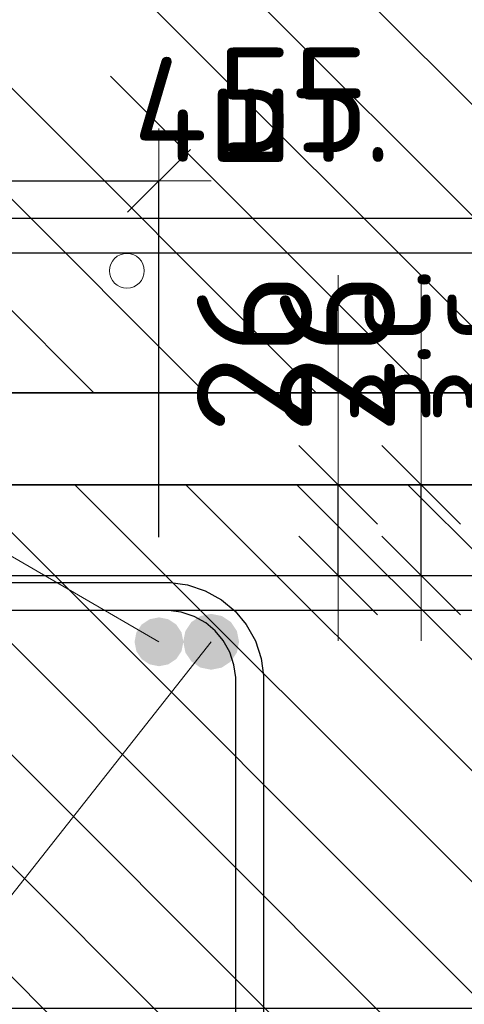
# Model space of a CAD drawing. Header units: metres. Extents: x -38 to 114, y -15 to 21.
# Tile 125 of 244: x 72.355 to 72.483, y 3.243 to 3.525. Entities that reach past the tile are written whole.
import ezdxf

# ---------------------------------------------------------------- set-up
doc = ezdxf.new("R2010")
doc.units = ezdxf.units.M
doc.header["$PDMODE"] = 65
for name, color, linetype, lineweight in [('XR$3$Арм. стержнями нижней зоны', 180, 'Continuous', 35), ('XR$3$Арм.стержн. Арматура края', 96, 'Continuous', 35), ('XR$3$Арм.стержн. Доп. арматура', 180, 'Continuous', 35), ('XR$3$Размерная линия (1)', 7, 'Continuous', 13), ('XR$4$Арм. стержнями верхней зоны', 180, 'Continuous', 35), ('XR$4$Арм.стержн. Арматура края', 96, 'Continuous', 35), ('XR$4$Арм.стержн. Доп. арматура', 180, 'Continuous', 35), ('XR$4$Арм.стержн. Хомут', 240, 'Continuous', 35), ('XR$4$Арм.стержн.горизонт. 1', 180, 'Continuous', 35), ('XR$4$Размерная линия (1)', 7, 'Continuous', 13), ('XR$4$Размерная линия_ общее', 7, 'Continuous', 13), ('XR$6$Арм. стержнями верхней зоны', 180, 'Continuous', 35), ('XR$6$Арм.стержн. Арматура края', 96, 'Continuous', 35), ('XR$6$Арм.стержн. Доп. арматура', 180, 'Continuous', 35), ('XR$6$Арм.стержн. Хомут', 240, 'Continuous', 35), ('XR$6$Арм.стержн.горизонт. 1', 180, 'Continuous', 35), ('XR$6$Размерная линия (1)', 7, 'Continuous', 13), ('XR$6$Размерная линия_ общее', 7, 'Continuous', 13)]:
    doc.layers.add(name, color=color, linetype=linetype, lineweight=lineweight)
doc.styles.add('ISOCPEUR', font='txt')
doc.dimstyles.new('DIMSTYLE_11', dxfattribs={"dimtxt": 0.033, "dimasz": 0.0375, "dimexe": 0, "dimexo": 0, "dimgap": 0.0165, "dimtad": 2, "dimdec": 0, "dimlfac": 1000, "dimrnd": 1, "dimzin": 12, "dimdsep": 46, "dimtxsty": 'ISOCPEUR', "dimblk1": 'ALL_ML_STRICH', "dimblk2": 'ALL_ML_STRICH', "dimsah": 1, "dimcen": 0, "dimclrd": 7, "dimclre": 256, "dimclrt": 7, "dimadec": 0, "dimazin": 0, "dimtfac": 1, "dimtdec": 0, "dimtix": 1, "dimtmove": 2, "dimatfit": 3, "dimfxl": 0, "dimtvp": 1.2, "dimtzin": 0, "dimlwd": 0, "dimlwe": -3, "dimarcsym": 0})
doc.dimstyles.new('DIMSTYLE_23', dxfattribs={"dimtxt": 0.03, "dimasz": 0.03, "dimexe": 0, "dimexo": 0, "dimgap": 0.015, "dimtad": 2, "dimdec": 0, "dimlfac": 1000, "dimrnd": 5, "dimzin": 12, "dimdsep": 46, "dimtxsty": 'ISOCPEUR', "dimblk1": 'ALL_ML_STRICH', "dimblk2": 'ALL_ML_STRICH', "dimsah": 1, "dimcen": 0, "dimclrd": 7, "dimclre": 256, "dimclrt": 7, "dimadec": 0, "dimazin": 0, "dimtfac": 1, "dimtdec": 0, "dimtix": 1, "dimtmove": 2, "dimatfit": 3, "dimfxl": 0, "dimtvp": 1.2, "dimtzin": 0, "dimlwd": 0, "dimlwe": -3, "dimarcsym": 0})
doc.dimstyles.new('DIMSTYLE_24', dxfattribs={"dimtxt": 0.03, "dimasz": 0.03, "dimexe": 0, "dimexo": 0, "dimgap": 0.015, "dimtad": 2, "dimdec": 0, "dimlfac": 1000, "dimrnd": 5, "dimzin": 12, "dimdsep": 46, "dimtxsty": 'ISOCPEUR', "dimblk1": 'ALL_ML_STRICH', "dimblk2": 'ALL_ML_STRICH', "dimsah": 1, "dimcen": 0, "dimclrd": 7, "dimclre": 256, "dimclrt": 7, "dimadec": 0, "dimazin": 0, "dimtfac": 1, "dimtdec": 0, "dimtix": 1, "dimtmove": 2, "dimatfit": 3, "dimfxl": 0, "dimtzin": 0, "dimlwd": 0, "dimlwe": -3, "dimarcsym": 0})
pattern_1 = [(135, (0, 0), (-0.031819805, -0.031819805), [0.4, -0.05, 0, -0.05]), (135, (-0.01591, -0.01591), (-0.031819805, -0.031819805), [0.8, -0.1, 0.1, -0.1])]

# ---------------------------------------------------------------- blocks, each defined once
blk = doc.blocks.new('ALL_ML_STRICH')
at = {"color": 0, "linetype": 'ByBlock', "lineweight": -2}
for p, q in [((0, -0.5), (0, 0.5)), ((-0.3, -0.3), (0.3, 0.3)), ((-1, 0), (0.5, 0))]:
    blk.add_line(p, q, dxfattribs=at)
blk = doc.blocks.new('*D248')
at = {"layer": 'DEFPOINTS', "color": 7, "linetype": 'Continuous', "lineweight": 13, "transparency": 33554687}
for p in [(72.04592, 3.25831), (72.34592, 3.25831), (72.04592, 3.12355)]:
    blk.add_point(p, dxfattribs=at)
at = {"layer": 'XR$3$Размерная линия (1)', "color": 9, "linetype": 'Continuous', "lineweight": -2, "true_color": 0xc7c7c7, "transparency": 33554687}
for p, q in [((72.04592, 3.23831), (72.04592, 3.12355)), ((72.34592, 3.23831), (72.34592, 3.12355))]:
    blk.add_line(p, q, dxfattribs=at)
at = {"layer": 'XR$3$Размерная линия (1)', "color": 7, "linetype": 'Continuous', "lineweight": -2, "transparency": 33554687}
blk.add_line((72.04592, 3.12355), (72.34592, 3.12355), dxfattribs=at)
at = {"layer": 'XR$3$Размерная линия (1)', "color": 7, "linetype": 'Continuous', "lineweight": 13, "transparency": 33554687, "xscale": 0.03, "yscale": 0.03, "zscale": 0.03, "rotation": 180}
blk.add_blockref('ALL_ML_STRICH', (72.04592, 3.12355), dxfattribs=at)
at = {"layer": 'XR$3$Размерная линия (1)', "color": 7, "linetype": 'Continuous', "lineweight": 13, "transparency": 33554687, "xscale": 0.03, "yscale": 0.03, "zscale": 0.03}
blk.add_blockref('ALL_ML_STRICH', (72.34592, 3.12355), dxfattribs=at)
at = {"layer": 'XR$3$Размерная линия (1)', "color": 7, "linetype": 'Continuous', "lineweight": 13, "transparency": 33554687, "insert": (72.19717, 3.14605), "char_height": 0.03, "width": 0.075, "attachment_point": 5, "style": 'ISOCPEUR'}
blk.add_mtext('\\W0.83;\\A1;{300}', dxfattribs=at)
blk = doc.blocks.new('*D252')
at = {"layer": 'DEFPOINTS', "color": 7, "linetype": 'Continuous', "lineweight": 13, "transparency": 33554687}
for p in [(72.30592, 3.29831), (72.34592, 3.25831), (72.30592, 3.19855)]:
    blk.add_point(p, dxfattribs=at)
at = {"layer": 'XR$3$Размерная линия (1)', "color": 9, "linetype": 'Continuous', "lineweight": -2, "true_color": 0xc7c7c7, "transparency": 33554687}
for p, q in [((72.30592, 3.27831), (72.30592, 3.19855)), ((72.34592, 3.23831), (72.34592, 3.19855))]:
    blk.add_line(p, q, dxfattribs=at)
at = {"layer": 'XR$3$Размерная линия (1)', "color": 7, "linetype": 'Continuous', "lineweight": -2, "transparency": 33554687}
blk.add_line((72.30592, 3.19855), (72.34592, 3.19855), dxfattribs=at)
at = {"layer": 'XR$3$Размерная линия (1)', "color": 7, "linetype": 'Continuous', "lineweight": 13, "transparency": 33554687, "xscale": 0.03, "yscale": 0.03, "zscale": 0.03, "rotation": 180}
blk.add_blockref('ALL_ML_STRICH', (72.30592, 3.19855), dxfattribs=at)
at = {"layer": 'XR$3$Размерная линия (1)', "color": 7, "linetype": 'Continuous', "lineweight": 13, "transparency": 33554687, "xscale": 0.03, "yscale": 0.03, "zscale": 0.03}
blk.add_blockref('ALL_ML_STRICH', (72.34592, 3.19855), dxfattribs=at)
at = {"layer": 'XR$3$Размерная линия (1)', "color": 7, "linetype": 'Continuous', "lineweight": 13, "transparency": 33554687, "insert": (72.389, 3.22083), "char_height": 0.03, "width": 0.06, "attachment_point": 5, "style": 'ISOCPEUR'}
blk.add_mtext('\\A1;{40}', dxfattribs=at)
blk = doc.blocks.new('*D294')
at = {"layer": 'DEFPOINTS', "color": 7, "linetype": 'Continuous', "lineweight": 13, "transparency": 33554687}
for p in [(72.34006, 3.47904), (72.34006, 3.35697), (72.39514, 3.35697)]:
    blk.add_point(p, dxfattribs=at)
at = {"layer": 'XR$4$Размерная линия (1)', "color": 9, "linetype": 'Continuous', "lineweight": -2, "true_color": 0xc7c7c7, "transparency": 33554687}
for p, q in [((72.34006, 3.37697), (72.34006, 3.47904)), ((72.39514, 3.37697), (72.39514, 3.47904))]:
    blk.add_line(p, q, dxfattribs=at)
at = {"layer": 'XR$4$Размерная линия (1)', "color": 7, "linetype": 'Continuous', "lineweight": -2, "transparency": 33554687}
blk.add_line((72.34006, 3.47904), (72.39514, 3.47904), dxfattribs=at)
at = {"layer": 'XR$4$Размерная линия (1)', "color": 7, "linetype": 'Continuous', "lineweight": 13, "transparency": 33554687, "xscale": 0.03, "yscale": 0.03, "zscale": 0.03, "rotation": 180}
blk.add_blockref('ALL_ML_STRICH', (72.34006, 3.47904), dxfattribs=at)
at = {"layer": 'XR$4$Размерная линия (1)', "color": 7, "linetype": 'Continuous', "lineweight": 13, "transparency": 33554687, "xscale": 0.03, "yscale": 0.03, "zscale": 0.03}
blk.add_blockref('ALL_ML_STRICH', (72.39514, 3.47904), dxfattribs=at)
at = {"layer": 'XR$4$Размерная линия (1)', "color": 7, "linetype": 'Continuous', "lineweight": 13, "transparency": 33554687, "insert": (72.43366, 3.50224), "char_height": 0.03, "width": 0.06, "attachment_point": 5, "style": 'ISOCPEUR'}
blk.add_mtext('\\A1;{55}', dxfattribs=at)
blk = doc.blocks.new('*D403')
at = {"layer": 'DEFPOINTS', "color": 7, "linetype": 'Continuous', "lineweight": 13, "transparency": 33554687}
for p in [(72.43028, 3.39197), (72.43028, 3.36597), (72.47027, 3.36597)]:
    blk.add_point(p, dxfattribs=at)
at = {"layer": 'XR$4$Размерная линия_ общее', "color": 253, "linetype": 'Continuous', "lineweight": -2, "true_color": 0xa0a0a0, "transparency": 33554687}
for p, q in [((72.45028, 3.39197), (72.47027, 3.39197)), ((72.45028, 3.36597), (72.47027, 3.36597))]:
    blk.add_line(p, q, dxfattribs=at)
at = {"layer": 'XR$4$Размерная линия_ общее', "color": 7, "linetype": 'Continuous', "lineweight": -2, "transparency": 33554687}
blk.add_line((72.47027, 3.36597), (72.47027, 3.39197), dxfattribs=at)
at = {"layer": 'XR$4$Размерная линия_ общее', "color": 7, "linetype": 'Continuous', "lineweight": 13, "transparency": 33554687, "xscale": 0.0375, "yscale": 0.0375, "zscale": 0.0375}
for p, rotation in [((72.47027, 3.39197), 90), ((72.47027, 3.36597), 270)]:
    blk.add_blockref('ALL_ML_STRICH', p, dxfattribs=dict(at, rotation=rotation))
at = {"layer": 'XR$4$Размерная линия_ общее', "color": 7, "linetype": 'Continuous', "lineweight": 13, "transparency": 33554687, "insert": (72.4698, 3.40933), "char_height": 0.027, "width": 0.00135, "attachment_point": 1, "rotation": 90, "line_spacing_factor": 0.60241, "style": 'ISOCPEUR'}
blk.add_mtext('з.с.', dxfattribs=at)
at = {"layer": 'XR$4$Размерная линия_ общее', "color": 7, "linetype": 'Continuous', "lineweight": 13, "transparency": 33554687, "insert": (72.44627, 3.4297), "char_height": 0.033, "width": 0.066, "attachment_point": 5, "rotation": 90, "style": 'ISOCPEUR'}
blk.add_mtext('\\A1;{26}', dxfattribs=at)
blk = doc.blocks.new('*D672')
at = {"layer": 'DEFPOINTS', "color": 7, "linetype": 'Continuous', "lineweight": 13, "transparency": 33554687}
for p in [(72.34006, 3.47904), (72.34006, 3.35697), (72.39514, 3.35697)]:
    blk.add_point(p, dxfattribs=at)
at = {"layer": 'XR$6$Размерная линия (1)', "color": 9, "linetype": 'Continuous', "lineweight": -2, "true_color": 0xc7c7c7, "transparency": 33554687}
for p, q in [((72.34006, 3.37697), (72.34006, 3.47904)), ((72.39514, 3.37697), (72.39514, 3.47904))]:
    blk.add_line(p, q, dxfattribs=at)
at = {"layer": 'XR$6$Размерная линия (1)', "color": 7, "linetype": 'Continuous', "lineweight": -2, "transparency": 33554687}
blk.add_line((72.34006, 3.47904), (72.39514, 3.47904), dxfattribs=at)
at = {"layer": 'XR$6$Размерная линия (1)', "color": 7, "linetype": 'Continuous', "lineweight": 13, "transparency": 33554687, "xscale": 0.03, "yscale": 0.03, "zscale": 0.03, "rotation": 180}
blk.add_blockref('ALL_ML_STRICH', (72.34006, 3.47904), dxfattribs=at)
at = {"layer": 'XR$6$Размерная линия (1)', "color": 7, "linetype": 'Continuous', "lineweight": 13, "transparency": 33554687, "xscale": 0.03, "yscale": 0.03, "zscale": 0.03}
blk.add_blockref('ALL_ML_STRICH', (72.39514, 3.47904), dxfattribs=at)
at = {"layer": 'XR$6$Размерная линия (1)', "color": 7, "linetype": 'Continuous', "lineweight": 13, "transparency": 33554687, "insert": (72.43366, 3.50224), "char_height": 0.03, "width": 0.06, "attachment_point": 5, "style": 'ISOCPEUR'}
blk.add_mtext('\\A1;{55}', dxfattribs=at)
blk = doc.blocks.new('*D853')
at = {"layer": 'DEFPOINTS', "color": 7, "linetype": 'Continuous', "lineweight": 13, "transparency": 33554687}
for p in [(72.40651, 3.39197), (72.42898, 3.36597), (72.4465, 3.36597)]:
    blk.add_point(p, dxfattribs=at)
at = {"layer": 'XR$6$Размерная линия_ общее', "color": 253, "linetype": 'Continuous', "lineweight": -2, "true_color": 0xa0a0a0, "transparency": 33554687}
for p, q in [((72.42651, 3.39197), (72.4465, 3.39197)), ((72.4465, 3.36597), (72.4465, 3.36597))]:
    blk.add_line(p, q, dxfattribs=at)
at = {"layer": 'XR$6$Размерная линия_ общее', "color": 7, "linetype": 'Continuous', "lineweight": -2, "transparency": 33554687}
blk.add_line((72.4465, 3.36597), (72.4465, 3.39197), dxfattribs=at)
at = {"layer": 'XR$6$Размерная линия_ общее', "color": 7, "linetype": 'Continuous', "lineweight": 13, "transparency": 33554687, "xscale": 0.0375, "yscale": 0.0375, "zscale": 0.0375}
for p, rotation in [((72.4465, 3.39197), 90), ((72.4465, 3.36597), 270)]:
    blk.add_blockref('ALL_ML_STRICH', p, dxfattribs=dict(at, rotation=rotation))
at = {"layer": 'XR$6$Размерная линия_ общее', "color": 7, "linetype": 'Continuous', "lineweight": 13, "transparency": 33554687, "insert": (72.44604, 3.40933), "char_height": 0.027, "width": 0.00135, "attachment_point": 1, "rotation": 90, "line_spacing_factor": 0.60241, "style": 'ISOCPEUR'}
blk.add_mtext('з.с.', dxfattribs=at)
at = {"layer": 'XR$6$Размерная линия_ общее', "color": 7, "linetype": 'Continuous', "lineweight": 13, "transparency": 33554687, "insert": (72.4225, 3.4297), "char_height": 0.033, "width": 0.066, "attachment_point": 5, "rotation": 90, "style": 'ISOCPEUR'}
blk.add_mtext('\\A1;{26}', dxfattribs=at)

msp = doc.modelspace()

# ---------------------------------------------------------------- hatches: boundary and pattern name
at = {"linetype": 'Continuous', "lineweight": 25, "transparency": 33554687}
h = msp.add_hatch(dxfattribs=at)
h.set_pattern_fill('__________540', scale=0.015, style=0, pattern_type=2)
h.set_pattern_definition(pattern_1)
h.paths.add_polyline_path([(72.34592, 3.61831), (72.34592, 3.41831), (72.71957, 3.41831), (72.71957, 3.61831)], flags=0)
at = {"linetype": 'Continuous', "lineweight": 13, "transparency": 33554687}
h = msp.add_hatch(dxfattribs=at)
h.set_pattern_fill('__________540', scale=0.015, style=0, pattern_type=2)
h.set_pattern_definition(pattern_1)
h.paths.add_polyline_path([(72.20014, 3.39197), (72.20014, 3.19197), (72.62732, 3.19197), (72.62732, 3.39197)], flags=0)
h = msp.add_hatch(dxfattribs=at)
h.set_pattern_fill('__________540', scale=0.015, style=0, pattern_type=2)
h.set_pattern_definition(pattern_1)
h.paths.add_polyline_path([(72.20014, 3.39197), (72.20014, 3.19197), (72.62732, 3.19197), (72.62732, 3.39197)], flags=0)
at = {"layer": 'XR$4$Арм.стержн. Доп. арматура', "linetype": 'Continuous', "lineweight": 50, "transparency": 33554687}
msp.add_hatch(color=7, dxfattribs=at).paths.add_polyline_path([(72.40214, 3.34697), (72.40161, 3.34965), (72.40009, 3.35192), (72.39782, 3.35344), (72.39514, 3.35397), (72.39246, 3.35344), (72.39019, 3.35192), (72.38867, 3.34965), (72.38814, 3.34697), (72.38867, 3.34429), (72.39019, 3.34202), (72.39246, 3.34051), (72.39514, 3.33997), (72.39782, 3.34051), (72.40009, 3.34202), (72.40161, 3.34429)])
at = {"layer": 'XR$4$Арм.стержн.горизонт. 1', "linetype": 'Continuous', "lineweight": 50, "transparency": 33554687}
msp.add_hatch(color=7, dxfattribs=at).paths.add_polyline_path([(72.4181, 3.34697), (72.41749, 3.35003), (72.41576, 3.35263), (72.41316, 3.35436), (72.4101, 3.35497), (72.40704, 3.35436), (72.40445, 3.35263), (72.40271, 3.35003), (72.4021, 3.34697), (72.40271, 3.34391), (72.40445, 3.34132), (72.40704, 3.33958), (72.4101, 3.33897), (72.41316, 3.33958), (72.41576, 3.34132), (72.41749, 3.34391)])
at = {"layer": 'XR$6$Арм.стержн. Доп. арматура', "linetype": 'Continuous', "lineweight": 50, "transparency": 33554687}
msp.add_hatch(color=7, dxfattribs=at).paths.add_polyline_path([(72.40214, 3.34697), (72.40161, 3.34965), (72.40009, 3.35192), (72.39782, 3.35344), (72.39514, 3.35397), (72.39246, 3.35344), (72.39019, 3.35192), (72.38867, 3.34965), (72.38814, 3.34697), (72.38867, 3.34429), (72.39019, 3.34202), (72.39246, 3.34051), (72.39514, 3.33997), (72.39782, 3.34051), (72.40009, 3.34202), (72.40161, 3.34429)])
at = {"layer": 'XR$6$Арм.стержн.горизонт. 1', "linetype": 'Continuous', "lineweight": 50, "transparency": 33554687}
msp.add_hatch(color=7, dxfattribs=at).paths.add_polyline_path([(72.4181, 3.34697), (72.41749, 3.35003), (72.41576, 3.35263), (72.41316, 3.35436), (72.4101, 3.35497), (72.40704, 3.35436), (72.40445, 3.35263), (72.40271, 3.35003), (72.4021, 3.34697), (72.40271, 3.34391), (72.40445, 3.34132), (72.40704, 3.33958), (72.4101, 3.33897), (72.41316, 3.33958), (72.41576, 3.34132), (72.41749, 3.34391)])

# ---------------------------------------------------------------- linework, layer by layer
at = {"color": 7, "linetype": 'Continuous', "lineweight": 13, "transparency": 33554687}
for p, q in [((72.4465, 3.39197), (72.4465, 3.45197)), ((72.47027, 3.39197), (72.47027, 3.45197))]:
    msp.add_line(p, q, dxfattribs=at)
at = {"color": 7, "linetype": 'Continuous', "lineweight": 35, "transparency": 33554687}
for p, q in [((72.34592, 3.41831), (72.71957, 3.41831)), ((72.62732, 3.39197), (72.20014, 3.39197)), ((72.62732, 3.39197), (72.20014, 3.39197))]:
    msp.add_line(p, q, dxfattribs=at)
at = {"color": 7, "linetype": 'Continuous', "lineweight": 13, "transparency": 33554687}
msp.add_circle((72.38595, 3.45326), 0.005, dxfattribs=at)
at = {"layer": 'XR$3$Арм. стержнями нижней зоны', "color": 4, "linetype": 'Continuous', "lineweight": 25, "transparency": 33554687}
msp.add_lwpolyline([(72.14592, 3.46831), (72.72457, 3.46831), (72.72457, 3.45831), (72.14592, 3.45831), (72.14592, 3.46831)], dxfattribs=at)
at = {"layer": 'XR$3$Арм.стержн. Арматура края', "color": 4, "linetype": 'Continuous', "lineweight": 25, "transparency": 33554687}
msp.add_lwpolyline([(72.16592, 3.55827), (72.16592, 3.49235), (72.16654, 3.48783), (72.16805, 3.48325), (72.1704, 3.47905), (72.17325, 3.47564), (72.17666, 3.47279), (72.18086, 3.47044), (72.18543, 3.46894), (72.18995, 3.46831), (72.65592, 3.46831), (72.65592, 3.45831), (72.18926, 3.45831), (72.18316, 3.45916), (72.17681, 3.46125), (72.17097, 3.46452), (72.16615, 3.46854), (72.16213, 3.47336), (72.15886, 3.4792), (72.15676, 3.48555), (72.15592, 3.49165), (72.15592, 3.55896)], dxfattribs=at)
at = {"layer": 'XR$4$Арм. стержнями верхней зоны', "color": 4, "linetype": 'Continuous', "lineweight": 25, "transparency": 33554687}
msp.add_lwpolyline([(72.22514, 3.36597), (72.63232, 3.36597), (72.63232, 3.35597), (72.22514, 3.35597), (72.22514, 3.36597)], dxfattribs=at)
msp.add_lwpolyline([(72.22514, 3.36597), (72.63232, 3.36597), (72.63232, 3.35597), (72.22514, 3.35597), (72.22514, 3.36597)], dxfattribs=at)
at = {"layer": 'XR$4$Арм.стержн. Арматура края', "color": 4, "linetype": 'Continuous', "lineweight": 25, "transparency": 33554687}
for points in [[(72.63232, 3.23197), (72.2537, 3.23197), (72.24849, 3.2327), (72.24305, 3.23449), (72.23804, 3.2373), (72.23391, 3.24074), (72.23046, 3.24487), (72.22766, 3.24988), (72.22587, 3.25532), (72.22514, 3.26054), (72.22514, 3.33741), (72.22587, 3.34262), (72.22766, 3.34806), (72.23046, 3.35307), (72.23391, 3.3572), (72.23804, 3.36065), (72.24305, 3.36345), (72.24849, 3.36525), (72.2537, 3.36597), (72.63232, 3.36597)], [(72.63232, 3.35597), (72.2544, 3.35597), (72.25076, 3.35547), (72.24709, 3.35426), (72.24374, 3.35238), (72.24101, 3.3501), (72.23873, 3.34737), (72.23685, 3.34402), (72.23565, 3.34035), (72.23514, 3.33672), (72.23514, 3.26123), (72.23565, 3.25759), (72.23685, 3.25393), (72.23873, 3.25057), (72.24101, 3.24784), (72.24374, 3.24557), (72.24709, 3.24369), (72.25076, 3.24248), (72.2544, 3.24197), (72.63232, 3.24197)]]:
    msp.add_lwpolyline(points, dxfattribs=at)
at = {"layer": 'XR$4$Арм.стержн. Доп. арматура', "color": 7, "linetype": 'Continuous', "lineweight": 13, "transparency": 33554687}
msp.add_line((72.10727, 3.51374), (72.39514, 3.34697), dxfattribs=at)
at = {"layer": 'XR$4$Арм.стержн. Хомут', "color": 40, "linetype": 'Continuous', "lineweight": 25, "transparency": 33554687}
for points in [[(72.2251, 3.13982), (72.2251, 3.3373), (72.22578, 3.34218), (72.22746, 3.34726), (72.23007, 3.35193), (72.23329, 3.35578), (72.23714, 3.359), (72.24182, 3.36162), (72.2469, 3.36329), (72.25178, 3.36397), (72.39846, 3.36397), (72.40334, 3.36329), (72.40842, 3.36162), (72.4131, 3.359), (72.41695, 3.35578), (72.42017, 3.35193), (72.42279, 3.34726), (72.42446, 3.34218), (72.42514, 3.3373), (72.42514, 3.14365)], [(72.2251, 3.13982), (72.2251, 3.3373), (72.22578, 3.34218), (72.22746, 3.34726), (72.23007, 3.35193), (72.23329, 3.35578), (72.23714, 3.359), (72.24182, 3.36162), (72.2469, 3.36329), (72.25178, 3.36397), (72.39846, 3.36397), (72.40334, 3.36329), (72.40842, 3.36162), (72.4131, 3.359), (72.41695, 3.35578), (72.42017, 3.35193), (72.42279, 3.34726), (72.42446, 3.34218), (72.42514, 3.3373), (72.42514, 3.14365)], [(72.2251, 3.13982), (72.2251, 3.3373), (72.22578, 3.34218), (72.22746, 3.34726), (72.23007, 3.35193), (72.23329, 3.35578), (72.23714, 3.359), (72.24182, 3.36162), (72.2469, 3.36329), (72.25178, 3.36397), (72.39846, 3.36397), (72.40334, 3.36329), (72.40842, 3.36162), (72.4131, 3.359), (72.41695, 3.35578), (72.42017, 3.35193), (72.42279, 3.34726), (72.42446, 3.34218), (72.42514, 3.3373), (72.42514, 3.14365)], [(72.41714, 3.1442), (72.41714, 3.33674), (72.41664, 3.34036), (72.41543, 3.34402), (72.41355, 3.34737), (72.41127, 3.3501), (72.40854, 3.35238), (72.40519, 3.35426), (72.40152, 3.35547), (72.39791, 3.35597), (72.25233, 3.35597), (72.24872, 3.35547), (72.24505, 3.35426), (72.2417, 3.35238), (72.23897, 3.3501), (72.23669, 3.34737), (72.23481, 3.34402), (72.2336, 3.34036), (72.2331, 3.33674), (72.2331, 3.14038)], [(72.41714, 3.1442), (72.41714, 3.33674), (72.41664, 3.34036), (72.41543, 3.34402), (72.41355, 3.34737), (72.41127, 3.3501), (72.40854, 3.35238), (72.40519, 3.35426), (72.40152, 3.35547), (72.39791, 3.35597), (72.25233, 3.35597), (72.24872, 3.35547), (72.24505, 3.35426), (72.2417, 3.35238), (72.23897, 3.3501), (72.23669, 3.34737), (72.23481, 3.34402), (72.2336, 3.34036), (72.2331, 3.33674), (72.2331, 3.14038)], [(72.41714, 3.1442), (72.41714, 3.33674), (72.41664, 3.34036), (72.41543, 3.34402), (72.41355, 3.34737), (72.41127, 3.3501), (72.40854, 3.35238), (72.40519, 3.35426), (72.40152, 3.35547), (72.39791, 3.35597), (72.25233, 3.35597), (72.24872, 3.35547), (72.24505, 3.35426), (72.2417, 3.35238), (72.23897, 3.3501), (72.23669, 3.34737), (72.23481, 3.34402), (72.2336, 3.34036), (72.2331, 3.33674), (72.2331, 3.14038)]]:
    msp.add_lwpolyline(points, dxfattribs=at)
at = {"layer": 'XR$4$Арм.стержн.горизонт. 1', "color": 7, "linetype": 'Continuous', "lineweight": 13, "transparency": 33554687}
msp.add_line((72.11417, 2.97167), (72.4101, 3.34697), dxfattribs=at)
at = {"layer": 'XR$6$Арм. стержнями верхней зоны', "color": 4, "linetype": 'Continuous', "lineweight": 25, "transparency": 33554687}
msp.add_lwpolyline([(72.22514, 3.36597), (72.63232, 3.36597), (72.63232, 3.35597), (72.22514, 3.35597), (72.22514, 3.36597)], dxfattribs=at)
msp.add_lwpolyline([(72.22514, 3.36597), (72.63232, 3.36597), (72.63232, 3.35597), (72.22514, 3.35597), (72.22514, 3.36597)], dxfattribs=at)
at = {"layer": 'XR$6$Арм.стержн. Арматура края', "color": 4, "linetype": 'Continuous', "lineweight": 25, "transparency": 33554687}
for points in [[(72.63232, 3.23197), (72.2537, 3.23197), (72.24849, 3.2327), (72.24305, 3.23449), (72.23804, 3.2373), (72.23391, 3.24074), (72.23046, 3.24487), (72.22766, 3.24988), (72.22587, 3.25532), (72.22514, 3.26054), (72.22514, 3.33741), (72.22587, 3.34262), (72.22766, 3.34806), (72.23046, 3.35307), (72.23391, 3.3572), (72.23804, 3.36065), (72.24305, 3.36345), (72.24849, 3.36525), (72.2537, 3.36597), (72.63232, 3.36597)], [(72.63232, 3.35597), (72.2544, 3.35597), (72.25076, 3.35547), (72.24709, 3.35426), (72.24374, 3.35238), (72.24101, 3.3501), (72.23873, 3.34737), (72.23685, 3.34402), (72.23565, 3.34035), (72.23514, 3.33672), (72.23514, 3.26123), (72.23565, 3.25759), (72.23685, 3.25393), (72.23873, 3.25057), (72.24101, 3.24784), (72.24374, 3.24557), (72.24709, 3.24369), (72.25076, 3.24248), (72.2544, 3.24197), (72.63232, 3.24197)]]:
    msp.add_lwpolyline(points, dxfattribs=at)
at = {"layer": 'XR$6$Арм.стержн. Доп. арматура', "color": 7, "linetype": 'Continuous', "lineweight": 13, "transparency": 33554687}
msp.add_line((72.10727, 3.51374), (72.39514, 3.34697), dxfattribs=at)
at = {"layer": 'XR$6$Арм.стержн. Хомут', "color": 40, "linetype": 'Continuous', "lineweight": 25, "transparency": 33554687}
for points in [[(72.2251, 3.13982), (72.2251, 3.3373), (72.22578, 3.34218), (72.22746, 3.34726), (72.23007, 3.35193), (72.23329, 3.35578), (72.23714, 3.359), (72.24182, 3.36162), (72.2469, 3.36329), (72.25178, 3.36397), (72.39846, 3.36397), (72.40334, 3.36329), (72.40842, 3.36162), (72.4131, 3.359), (72.41695, 3.35578), (72.42017, 3.35193), (72.42279, 3.34726), (72.42446, 3.34218), (72.42514, 3.3373), (72.42514, 3.14365)], [(72.2251, 3.13982), (72.2251, 3.3373), (72.22578, 3.34218), (72.22746, 3.34726), (72.23007, 3.35193), (72.23329, 3.35578), (72.23714, 3.359), (72.24182, 3.36162), (72.2469, 3.36329), (72.25178, 3.36397), (72.39846, 3.36397), (72.40334, 3.36329), (72.40842, 3.36162), (72.4131, 3.359), (72.41695, 3.35578), (72.42017, 3.35193), (72.42279, 3.34726), (72.42446, 3.34218), (72.42514, 3.3373), (72.42514, 3.14365)], [(72.2251, 3.13982), (72.2251, 3.3373), (72.22578, 3.34218), (72.22746, 3.34726), (72.23007, 3.35193), (72.23329, 3.35578), (72.23714, 3.359), (72.24182, 3.36162), (72.2469, 3.36329), (72.25178, 3.36397), (72.39846, 3.36397), (72.40334, 3.36329), (72.40842, 3.36162), (72.4131, 3.359), (72.41695, 3.35578), (72.42017, 3.35193), (72.42279, 3.34726), (72.42446, 3.34218), (72.42514, 3.3373), (72.42514, 3.14365)], [(72.41714, 3.1442), (72.41714, 3.33674), (72.41664, 3.34036), (72.41543, 3.34402), (72.41355, 3.34737), (72.41127, 3.3501), (72.40854, 3.35238), (72.40519, 3.35426), (72.40152, 3.35547), (72.39791, 3.35597), (72.25233, 3.35597), (72.24872, 3.35547), (72.24505, 3.35426), (72.2417, 3.35238), (72.23897, 3.3501), (72.23669, 3.34737), (72.23481, 3.34402), (72.2336, 3.34036), (72.2331, 3.33674), (72.2331, 3.14038)], [(72.41714, 3.1442), (72.41714, 3.33674), (72.41664, 3.34036), (72.41543, 3.34402), (72.41355, 3.34737), (72.41127, 3.3501), (72.40854, 3.35238), (72.40519, 3.35426), (72.40152, 3.35547), (72.39791, 3.35597), (72.25233, 3.35597), (72.24872, 3.35547), (72.24505, 3.35426), (72.2417, 3.35238), (72.23897, 3.3501), (72.23669, 3.34737), (72.23481, 3.34402), (72.2336, 3.34036), (72.2331, 3.33674), (72.2331, 3.14038)], [(72.41714, 3.1442), (72.41714, 3.33674), (72.41664, 3.34036), (72.41543, 3.34402), (72.41355, 3.34737), (72.41127, 3.3501), (72.40854, 3.35238), (72.40519, 3.35426), (72.40152, 3.35547), (72.39791, 3.35597), (72.25233, 3.35597), (72.24872, 3.35547), (72.24505, 3.35426), (72.2417, 3.35238), (72.23897, 3.3501), (72.23669, 3.34737), (72.23481, 3.34402), (72.2336, 3.34036), (72.2331, 3.33674), (72.2331, 3.14038)]]:
    msp.add_lwpolyline(points, dxfattribs=at)
at = {"layer": 'XR$6$Арм.стержн.горизонт. 1', "color": 7, "linetype": 'Continuous', "lineweight": 13, "transparency": 33554687}
msp.add_line((72.11417, 2.97167), (72.4101, 3.34697), dxfattribs=at)

# ---------------------------------------------------------------- texts
at = {"layer": 'XR$3$Арм.стержн. Доп. арматура', "color": 7, "linetype": 'Continuous', "lineweight": 25, "transparency": 33554687, "insert": (72.38767, 3.48447), "char_height": 0.03, "width": 0.1191576, "attachment_point": 7, "style": 'ISOCPEUR'}
msp.add_mtext('\\W0.95;4шт. ', dxfattribs=at)

# ---------------------------------------------------------------- dimensions: what is measured, and where the dimension line sits
at = {"layer": 'XR$3$Размерная линия (1)', "color": 7, "linetype": 'Continuous', "lineweight": 13, "transparency": 33554687}
for base, p1, dimstyle, picture, middle in [((72.34592, 3.19855), (72.30592, 3.27831), 'DIMSTYLE_23', '*D252', (72.389, 3.22083)), ((72.34592, 3.12355), (72.04592, 3.23831), 'DIMSTYLE_24', '*D248', (72.19717, 3.14605))]:
    dim = msp.add_linear_dim(base=base, p1=p1, p2=(72.34592, 3.23831), dimstyle=dimstyle, override={"dimpost": '<>', "dimclrd": 7, "dimclre": 9, "dimclrt": 7, "dimlwd": 0, "dimlwe": 65533}, dxfattribs=at)
    dim.commit()
    dim.dimension.update_dxf_attribs({"geometry": picture, "text_midpoint": middle, "dimtype": 160})
at = {"layer": 'XR$4$Размерная линия (1)', "color": 7, "linetype": 'Continuous', "lineweight": 13, "transparency": 33554687}
dim = msp.add_linear_dim(base=(72.39514, 3.47904), p1=(72.34006, 3.37697), p2=(72.39514, 3.37697), dimstyle='DIMSTYLE_23', override={"dimpost": '<>', "dimclrd": 7, "dimclre": 9, "dimclrt": 7, "dimlwd": 0, "dimlwe": 65533}, dxfattribs=at)
dim.commit()
dim.dimension.update_dxf_attribs({"geometry": '*D294', "text_midpoint": (72.43366, 3.50224), "dimtype": 160})
at = {"layer": 'XR$4$Размерная линия_ общее', "color": 7, "linetype": 'Continuous', "lineweight": 13, "transparency": 33554687}
dim = msp.add_linear_dim(base=(72.47027, 3.39197), p1=(72.45028, 3.36597), p2=(72.45028, 3.39197), angle=90, text='<>\\Xз.с.', dimstyle='DIMSTYLE_11', override={"dimpost": '<>', "dimclrd": 7, "dimclre": 253, "dimclrt": 7, "dimlwd": 0, "dimlwe": 65533}, dxfattribs=at)
dim.commit()
dim.dimension.update_dxf_attribs({"geometry": '*D403', "text_midpoint": (72.44627, 3.4297), "dimtype": 160})
at = {"layer": 'XR$6$Размерная линия (1)', "color": 7, "linetype": 'Continuous', "lineweight": 13, "transparency": 33554687}
dim = msp.add_linear_dim(base=(72.39514, 3.47904), p1=(72.34006, 3.37697), p2=(72.39514, 3.37697), dimstyle='DIMSTYLE_23', override={"dimpost": '<>', "dimclrd": 7, "dimclre": 9, "dimclrt": 7, "dimlwd": 0, "dimlwe": 65533}, dxfattribs=at)
dim.commit()
dim.dimension.update_dxf_attribs({"geometry": '*D672', "text_midpoint": (72.43366, 3.50224), "dimtype": 160})
at = {"layer": 'XR$6$Размерная линия_ общее', "color": 7, "linetype": 'Continuous', "lineweight": 13, "transparency": 33554687}
dim = msp.add_linear_dim(base=(72.4465, 3.39197), p1=(72.4465, 3.36597), p2=(72.42651, 3.39197), angle=90, text='<>\\Xз.с.', dimstyle='DIMSTYLE_11', override={"dimpost": '<>', "dimclrd": 7, "dimclre": 253, "dimclrt": 7, "dimlwd": 0, "dimlwe": 65533}, dxfattribs=at)
dim.commit()
dim.dimension.update_dxf_attribs({"geometry": '*D853', "text_midpoint": (72.4225, 3.4297), "dimtype": 160})

doc.saveas('drawing.dxf')
